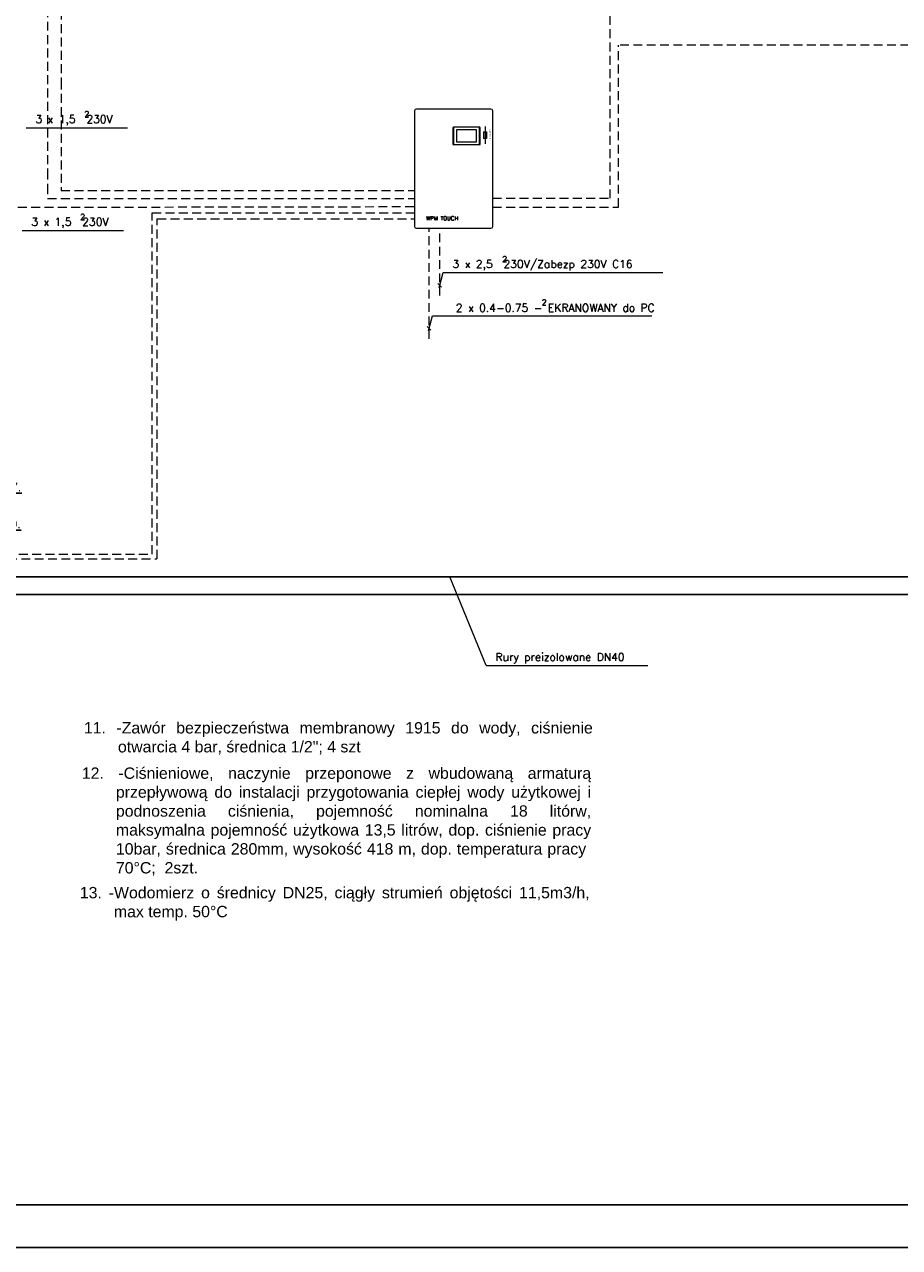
# Model space of a CAD drawing. Header units: millimetres. Extents: x 3501 to 4458, y 770 to 1067.
# Tile 2 of 16: x 4152 to 4277, y 770 to 945. Entities that reach past the tile are written whole.
import ezdxf
from ezdxf import colors
from ezdxf.entities.mleader import LeaderData, LeaderLine
from ezdxf.math import Vec2, Vec3

# ---------------------------------------------------------------- set-up
doc = ezdxf.new("R2010")
doc.units = ezdxf.units.MM
doc.linetypes.add('ČÁRKOVANÁ', pattern=[19.05, 12.7, -6.35])
doc.layers.get('0').update_dxf_attribs({"lineweight": 9})
for name, color, linetype, lineweight in [('#ks', 34, 'Continuous', 30), ('Elektroinstalace', 4, 'ČÁRKOVANÁ', 9), ('Przewody elektryczne', 4, 'ČÁRKOVANÁ', 9), ('Ramka', 7, 'Continuous', 9), ('Rurociągi (wszystkie)', 1, 'Continuous', 30), ('Tekst', 7, 'Continuous', 9)]:
    doc.layers.add(name, color=color, linetype=linetype, lineweight=lineweight)
doc.styles.get("Standard").update_dxf_attribs({"font": 'arial.ttf'})
doc.styles.add('styl5', font='simplex.shx')

# ---------------------------------------------------------------- blocks, each defined once
blk = doc.blocks.new('A$C382C6C0C')
at = {"layer": '#ks', "color": 7, "lineweight": -3}
for p, q in [((0, -2848), (3890.5, -2848)), ((-248.5, -2909), (3951.5, -2909))]:
    blk.add_line(p, q, dxfattribs=at)
blk = doc.blocks.new('A$C689C700D')
at = {"layer": '#ks', "color": 1, "lineweight": 35, "xscale": 10, "yscale": 10, "zscale": 10}
blk.add_blockref('A$C382C6C0C', (-37653, 28364), dxfattribs=at)

msp = doc.modelspace()

# ---------------------------------------------------------------- linework, layer by layer
at = {"color": 7, "linetype": 'Continuous'}
for p, q in [((4207.42, 932.62), (4207.34, 932.43)), ((4207.34, 932.43), (4207.34, 915.96)), ((4207.61, 932.7), (4207.42, 932.62)), ((4218.24, 932.7), (4207.61, 932.7)), ((4218.43, 932.62), (4218.24, 932.7)), ((4218.51, 932.43), (4218.43, 932.62)), ((4218.51, 915.96), (4218.51, 932.43)), ((4207.34, 915.96), (4207.42, 915.77)), ((4207.42, 915.77), (4207.61, 915.69)), ((4207.61, 915.69), (4218.24, 915.69)), ((4218.24, 915.69), (4218.43, 915.77)), ((4218.43, 915.77), (4218.51, 915.96))]:
    msp.add_line(p, q, dxfattribs=at)
at = {"color": 7, "linetype": 'Continuous', "lineweight": 15}
for p, q in [((4212.87, 930.09), (4212.93, 930.09)), ((4212.87, 927.67), (4212.87, 930.09)), ((4212.93, 930.09), (4212.93, 927.67)), ((4212.94, 930.17), (4212.94, 930.11)), ((4212.94, 930.17), (4216.6, 930.17)), ((4216.6, 930.11), (4212.94, 930.11)), ((4216.21, 929.73), (4213.34, 929.73)), ((4213.34, 929.73), (4213.34, 928.02)), ((4216.21, 928.02), (4216.21, 929.73)), ((4216.6, 930.11), (4216.6, 930.17)), ((4216.61, 930.09), (4216.67, 930.09)), ((4216.61, 927.65), (4216.61, 930.09)), ((4216.67, 930.09), (4216.67, 927.65)), ((4212.87, 927.65), (4212.93, 927.65)), ((4212.94, 927.64), (4216.6, 927.64)), ((4212.94, 927.58), (4212.94, 927.64)), ((4216.6, 927.58), (4212.94, 927.58)), ((4213.34, 928.02), (4216.21, 928.02)), ((4216.6, 927.64), (4216.6, 927.58)), ((4216.61, 927.65), (4216.67, 927.65))]:
    msp.add_line(p, q, dxfattribs=at)
for p, q in [((4217.2, 929.46), (4217.2, 928.51)), ((4217.2, 929.46), (4217.63, 929.46)), ((4217.41, 930.24), (4217.41, 927.73)), ((4217.63, 929.46), (4217.63, 928.51)), ((4217.63, 928.51), (4217.2, 928.51))]:
    msp.add_line(p, q)
for centre, radius, start, end in [((4212.94, 930.09), 0.0745, 90, 180), ((4212.94, 930.09), 0.0149, 90, 180), ((4216.6, 930.09), 0.0745, 0, 90), ((4216.6, 930.09), 0.0149, 0, 90), ((4212.94, 927.65), 0.0745, 180, 270), ((4212.94, 927.65), 0.0149, 180, 270), ((4216.6, 927.65), 0.0149, 270, 0), ((4216.6, 927.65), 0.0745, 270, 0)]:
    msp.add_arc(centre, radius, start, end, dxfattribs=at)
at = {"layer": 'Elektroinstalace', "linetype": 'Continuous'}
for p, q in [((4151.94, 930.04), (4166.41, 930.04)), ((4151.35, 915.39), (4165.82, 915.39)), ((4210.86, 907.19), (4211.44, 909.36)), ((4211.44, 909.36), (4242.76, 909.36)), ((4210.69, 907.81), (4211.22, 907.28)), ((4209.33, 901.04), (4209.91, 903.22)), ((4209.91, 903.22), (4241.22, 903.22)), ((4209.16, 901.67), (4209.69, 901.14)), ((4217.59, 853.29), (4212.41, 865.97)), ((4217.59, 853.29), (4240.65, 853.29))]:
    msp.add_line(p, q, dxfattribs=at)
at = {"layer": 'Przewody elektryczne', "color": 253, "ltscale": 0.1}
for p, q in [((4156.92, 994.36), (4156.92, 936.78)), ((4155, 977.55), (4155, 923.92)), ((4235.25, 919.98), (4235.25, 977.55)), ((4333.19, 941.81), (4236.47, 941.81)), ((4236.47, 918.73), (4236.47, 941.81)), ((4156.92, 936.78), (4156.92, 921.1)), ((4155, 923.92), (4155, 921.82)), ((4155, 921.82), (4155, 919.94)), ((4155, 919.94), (4207.27, 919.94)), ((4156.92, 921.1), (4207.27, 921.1)), ((4218.51, 919.98), (4235.25, 919.98)), ((4207.27, 918.74), (4147.07, 918.64)), ((4218.51, 918.73), (4236.47, 918.73)), ((4169.9, 869.19), (4169.92, 917.88)), ((4169.92, 917.88), (4207.27, 917.88)), ((4170.63, 868.52), (4170.63, 917.04)), ((4170.63, 917.04), (4207.27, 917.04)), ((4209.42, 899.94), (4209.42, 915.69)), ((4210.96, 906.08), (4210.96, 915.68)), ((4114.69, 869.19), (4169.9, 869.19)), ((4071.24, 868.52), (4170.6, 868.52))]:
    msp.add_line(p, q, dxfattribs=at)
at = {"layer": 'Rurociągi (wszystkie)', "color": 150}
msp.add_line((4372.09, 865.97), (4141.02, 865.97), dxfattribs=at)
at = {"layer": 'Rurociągi (wszystkie)'}
msp.add_line((4373.31, 863.44), (4138.74, 863.44), dxfattribs=at)

# ---------------------------------------------------------------- block references
at = {"layer": 'Ramka', "xscale": 0.01, "yscale": 0.01, "zscale": 0.01}
msp.add_blockref('A$C689C700D', (4439.4, 777.5), dxfattribs=at)

# ---------------------------------------------------------------- texts
at = {"color": 254, "insert": (4218.28, 930.34), "char_height": 0.238, "width": 2.4651, "attachment_point": 9, "rotation": 90}
msp.add_mtext('\\pxqc;3 x 6,3AT', dxfattribs=at)
at = {"lineweight": 15, "char_height": 1.62, "attachment_point": 1}
for s, insert, width in [('\\pxi-3,l4,qjt4;{\\A1;11. }-Zawór bezpieczeństwa membranowy 1915 do wody, ciśnienie otwarcia 4 bar, średnica 1/2"; 4 szt', (4158.55, 845.22), 74.0124), ('\\pxi-3,l4,qjt4;\\A1;12. -Ciśnieniowe, naczynie przeponowe z wbudowaną armaturą przepływową do instalacji przygotowania ciepłej wody użytkowej i podnoszenia ciśnienia, pojemność nominalna 18 litórw, maksymalna pojemność użytkowa 13,5 litrów, dop. ciśnienie pracy 10bar, średnica 280mm, wysokość 418 m, dop. temperatura pracy  70%%dC;  2szt.', (4158.26, 838.75), 74.0702), ('\\pxi-3,l4,qjt4;13. -Wodomierz o średnicy DN25, ciągły strumień objętości 11,5m3/h, max temp. 50%%dC', (4157.97, 821.7), 74.139)]:
    msp.add_mtext(s, dxfattribs=dict(at, insert=insert, width=width))
at = {"layer": 'Tekst', "style": 'styl5'}
for s, height, p in [('2', 0.816, (4160.24, 931.57)), ('3 x 1,5  230V', 1.122, (4153.26, 930.71)), ('3 x 1,5  230V', 1.122, (4152.67, 916.06)), ('2', 0.816, (4159.65, 916.92)), ('WPM TOUCH', 0.567, (4209, 916.83)), ('3 x 2,5  230V/Zabezp 230V C16', 1.122, (4212.78, 910.03)), ('2', 0.816, (4219.86, 910.89)), ('2 x 0.4-0.75 - EKRANOWANY do PC', 1.122, (4213.25, 903.78)), ('2', 0.816, (4225.5, 904.72)), ('Rury preizolowane DN40', 1.122, (4218.91, 853.96))]:
    msp.add_text(s, height=height, dxfattribs=at).set_placement(p)

# ---------------------------------------------------------------- leaders
at = {"color": 6, "lineweight": 15}
ml = msp.add_multileader_mtext('Standard', dxfattribs=at)
ml.set_content('7.', color=6)
ml.set_leader_properties()
ml.build(insert=Vec2(0, 0))
ml.multileader.update_dxf_attribs({"text_left_attachment_type": 6, "text_right_attachment_type": 6, "dogleg_length": 0.326, "arrow_head_size": 0.544})
ctx = ml.context
ctx.base_point, ctx.char_height, ctx.arrow_head_size, ctx.landing_gap_size, ctx.plane_origin = Vec3(4149.92, 877.9), 1.224, 0.544, 0, Vec3(3004.29, 475.5)
ctx.left_attachment, ctx.right_attachment, ctx.text_align_type = 6, 6, 1
notes = []
notes.append((ctx, [(0, (1, 1, 0), (4149.59, 877.9), (1, 0), 0.326, [(0, [(4146.48, 875.21)], 0, [])])]))
ctx.mtext.insert, ctx.mtext.width, ctx.mtext.alignment, ctx.mtext.line_spacing_style = Vec3(4150.52, 879.37), 10.7589, 2, 2
ml = msp.add_multileader_mtext('Standard', dxfattribs=at)
ml.set_content('9.', color=6)
ml.set_leader_properties()
ml.build(insert=Vec2(0, 0))
ml.multileader.update_dxf_attribs({"text_left_attachment_type": 6, "text_right_attachment_type": 6, "dogleg_length": 0.326, "arrow_head_size": 0.544})
ctx = ml.context
ctx.base_point, ctx.char_height, ctx.arrow_head_size, ctx.landing_gap_size, ctx.plane_origin = Vec3(4150.43, 872.63), 1.224, 0.544, 0, Vec3(3003.6, 470.23)
ctx.left_attachment, ctx.right_attachment, ctx.text_align_type = 6, 6, 1
notes.append((ctx, [(0, (1, 1, 0), (4149.5, 872.63), (1, 0), 0.326, [(0, [(4146.39, 869.94)], 0, [])])]))
ctx.mtext.insert, ctx.mtext.width, ctx.mtext.alignment, ctx.mtext.line_spacing_style = Vec3(4150.43, 874.1), 10.7589, 2, 2
for ctx, leaders in notes:
    for number, flags, end, landing, length, lines in leaders:
        leader = LeaderData()
        leader.index, (leader.has_last_leader_line, leader.has_dogleg_vector, leader.attachment_direction) = number, flags
        leader.last_leader_point, leader.dogleg_vector, leader.dogleg_length = Vec3(end), Vec3(landing), length
        for number, points, colour, breaks in lines:
            line = LeaderLine()
            line.index, line.vertices, line.color, line.breaks = number, Vec3.list(points), colors.encode_raw_color(colour), breaks
            leader.lines.append(line)
        ctx.leaders.append(leader)

doc.saveas('drawing.dxf')
